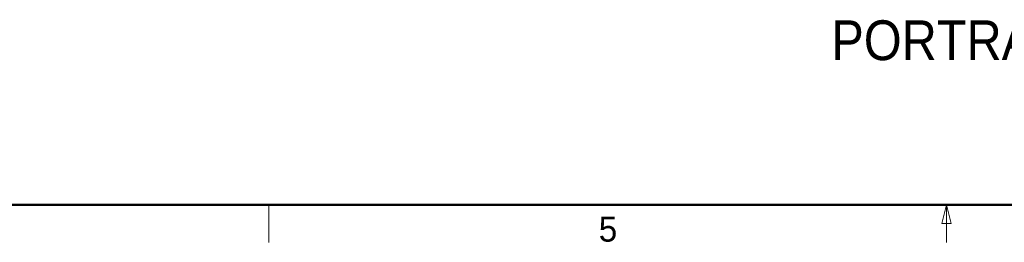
# Paper-space layout 'Sheet2' of a CAD drawing. Header units: millimetres. Extents: x 0 to 844, y -2 to 552.
# Tile 15 of 27: x 284 to 441, y 7 to 42. Entities that reach past the tile are written whole.
import ezdxf

# ---------------------------------------------------------------- set-up
doc = ezdxf.new("R2010")
doc.units = ezdxf.units.MM
doc.styles.add('SLDTEXTSTYLE0', font='GOTHIC.TTF', dxfattribs={"width": 0.913})
doc.styles.add('SLDTEXTSTYLE2', font='ARIAL.TTF', dxfattribs={"width": 0.948})

psp = doc.layouts.new('Sheet2')

# ---------------------------------------------------------------- linework, layer by layer
at = {"color": 7, "linetype": 'Continuous', "lineweight": 50}
psp.add_line((25.4, 12.7), (838.2, 12.7), dxfattribs=at)
at = {"color": 7, "linetype": 'Continuous', "lineweight": 18}
for p, q in [((323.85, 12.7), (323.85, 6.7)), ((431.8, 12.7), (431.05, 9.7)), ((431.8, 12.7), (432.55, 9.7)), ((431.8, 12.7), (431.8, 6.7)), ((432.55, 9.7), (431.05, 9.7))]:
    psp.add_line(p, q, dxfattribs=at)

# ---------------------------------------------------------------- texts
at = {"color": 7, "linetype": 'Continuous', "lineweight": 0}
for s, insert, char_height, attachment_point, style in [('PORTRAIT', (413.447686, 42.129871), 6.35, 1, 'SLDTEXTSTYLE0'), ('5', (377.873583, 10.816417), 4, 2, 'SLDTEXTSTYLE2'), ('5', (377.873583, 10.816417), 4, 2, 'SLDTEXTSTYLE2')]:
    psp.add_mtext(s, dxfattribs=dict(at, insert=insert, char_height=char_height, attachment_point=attachment_point, style=style))

doc.saveas('drawing.dxf')
